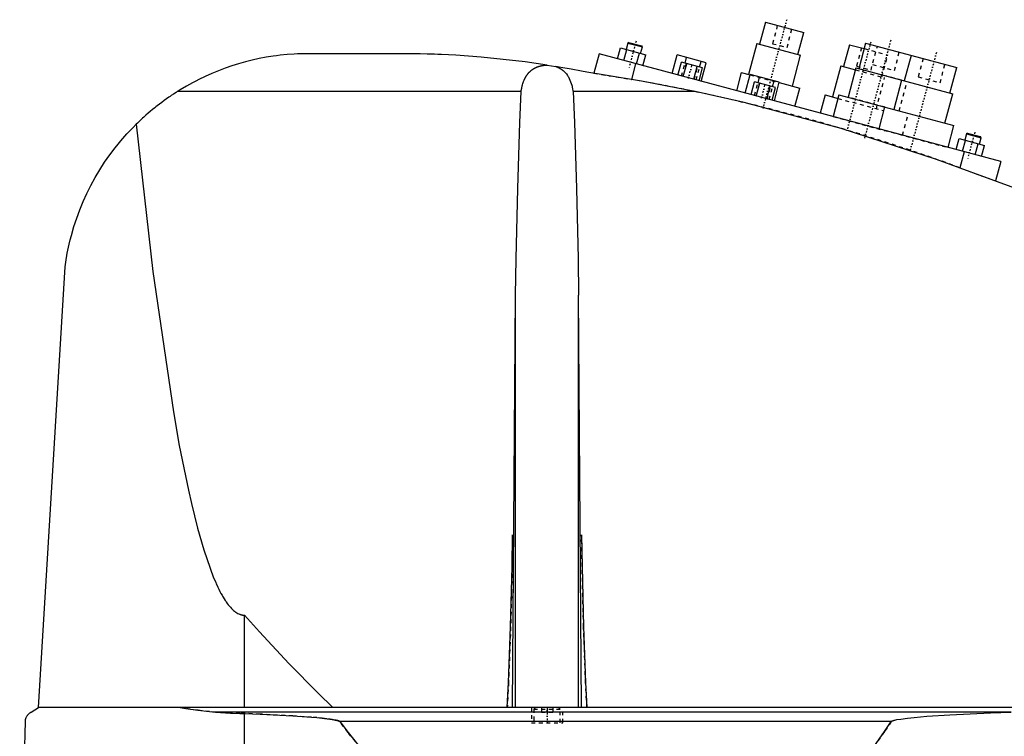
# Model space of a CAD drawing. Extents: x -139 to 702, y -104 to 484.
# Tile 4 of 6: x 300 to 561, y 69 to 259. Entities that reach past the tile are written whole.
import ezdxf

# ---------------------------------------------------------------- set-up
doc = ezdxf.new("R2010")
doc.units = 0
doc.linetypes.add('CENTER', pattern=[1.5, 0.45, -0.5, 0.05, -0.5])
doc.linetypes.add('DASHED', pattern=[2, 1, -1])
for name, color, linetype in [('AM_0', 7, 'CONTINUOUS'), ('AM_3', 7, 'DASHED'), ('AM_7', 7, 'CENTER')]:
    doc.layers.add(name, color=color, linetype=linetype)

msp = doc.modelspace()

# ---------------------------------------------------------------- linework, layer by layer
at = {"layer": 'AM_0', "color": 7, "linetype": 'CONTINUOUS'}
for p, q in [((497.76, 258.36), (496.21, 252.57)), ((497.76, 258.36), (507.9, 255.65)), ((506.35, 249.85), (507.9, 255.65)), ((461.34, 252.85), (460.89, 251.16)), ((461.65, 253.03), (461.34, 252.85)), ((461.34, 252.85), (465.21, 251.82)), ((461.65, 253.03), (465.03, 252.12)), ((495.48, 252.76), (493.28, 244.55)), ((495.48, 252.76), (507.07, 249.66)), ((524.23, 252.83), (522.42, 246.06)), ((524.23, 252.83), (548.38, 246.36)), ((458.61, 248.67), (459.39, 251.56)), ((459.39, 251.56), (466.08, 249.77)), ((460.29, 248.22), (461.06, 251.12)), ((463.63, 247.32), (464.41, 250.22)), ((464.75, 250.13), (465.21, 251.82)), ((465.21, 251.82), (465.03, 252.12)), ((519.98, 252.41), (518.42, 246.62)), ((519.98, 252.41), (523.84, 251.38)), ((405.5, 250), (374, 250)), ((453.75, 249.97), (452.38, 244.86)), ((560, 221.5), (453.75, 249.97)), ((465.3, 246.87), (466.08, 249.77)), ((473.07, 244.79), (474.39, 249.72)), ((482.11, 247.65), (474.39, 249.72)), ((474.62, 244.38), (475.53, 247.76)), ((481.11, 246.26), (475.53, 247.76)), ((476.48, 247.5), (476.89, 249.05)), ((480.34, 246.47), (480.76, 248.01)), ((480.79, 242.72), (482.11, 247.65)), ((504.87, 241.45), (507.07, 249.66)), ((536.3, 249.59), (534.49, 242.83)), ((440.04, 247.02), (442.28, 246.66)), ((463.41, 247.38), (462.3, 243.24)), ((476.02, 244), (476.93, 247.38)), ((478.81, 243.26), (479.71, 246.64)), ((480.2, 242.88), (481.11, 246.26)), ((491.35, 245.07), (490.06, 240.24)), ((491.35, 245.07), (493.68, 244.45)), ((517.7, 246.81), (515.5, 238.6)), ((517.7, 246.81), (521.56, 245.78)), ((521.69, 246.26), (519.62, 238.53)), ((521.69, 246.26), (547.29, 239.4)), ((546.56, 239.59), (548.38, 246.36)), ((492.39, 239.62), (493.71, 244.54)), ((501.43, 242.47), (493.71, 244.54)), ((493.94, 239.2), (494.85, 242.58)), ((500.43, 241.09), (494.85, 242.58)), ((495.34, 238.83), (496.24, 242.21)), ((495.8, 242.33), (496.21, 243.87)), ((499.66, 241.29), (500.08, 242.84)), ((500.11, 237.55), (501.43, 242.47)), ((501.41, 242.38), (506.81, 240.93)), ((533.77, 243.02), (531.7, 235.3)), ((433.13, 240), (342.19, 240)), ((479.16, 240), (446.87, 240)), ((498.13, 238.08), (499.03, 241.46)), ((499.52, 237.71), (500.43, 241.09)), ((505.51, 236.1), (506.81, 240.93)), ((513.57, 239.12), (512.27, 234.29)), ((513.57, 239.12), (516.95, 238.21)), ((517.21, 239.18), (515.65, 233.38)), ((517.21, 239.18), (547.63, 231.03)), ((545.22, 231.67), (547.29, 239.4)), ((529.28, 235.94), (527.73, 230.15)), ((546.08, 225.23), (547.63, 231.03)), ((548.2, 224.66), (548.98, 227.56)), ((548.98, 227.56), (555.67, 225.77)), ((549.88, 224.21), (550.65, 227.11)), ((550.93, 228.85), (550.48, 227.16)), ((551.24, 229.02), (550.93, 228.85)), ((550.93, 228.85), (554.8, 227.81)), ((551.24, 229.02), (554.62, 228.12)), ((554.34, 226.12), (554.8, 227.81)), ((554.8, 227.81), (554.62, 228.12)), ((550.34, 224.09), (549.21, 219.86)), ((553.22, 223.32), (554, 226.21)), ((554.89, 222.87), (555.67, 225.77)), ((560, 221.5), (558.62, 216.36)), ((305.5, 77.05), (312.5, 193.62)), ((430.88, 77.05), (431.67, 186.12)), ((431.67, 77.05), (431.67, 186.12)), ((449.12, 77.05), (448.33, 186.12)), ((448.33, 77.05), (448.33, 186.12)), ((360, 77.05), (360, 101.49)), ((303.5, 75.85), (305.5, 77.05)), ((697, 77.05), (305.5, 77.05)), ((562.76, 75.85), (352.3, 75.85)), ((300.5, 16.5), (302, 73.35)), ((360, 16.5), (360, 75.49)), ((531.04, 73.35), (385.14, 73.35))]:
    msp.add_line(p, q, dxfattribs=at)
for points in [[(374, 250, 0), (373.07, 249.95, 0), (371.22, 249.81, 0), (369.37, 249.62, 0), (368.44, 249.51, 0), (367.52, 249.38, 0), (365.68, 249.08, 0), (363.84, 248.73, 0), (362.01, 248.33, 0), (360.2, 247.87, 0), (358.39, 247.36, 0), (357.49, 247.09, 0), (356.6, 246.8, 0), (354.82, 246.19, 0), (353.05, 245.52, 0), (351.31, 244.8, 0), (349.59, 244.04, 0), (347.9, 243.22, 0), (347.06, 242.79, 0), (346.23, 242.36, 0), (344.59, 241.45, 0), (342.98, 240.49, 0), (342.19, 240, 0)], [(440.04, 247.02, 0), (434.21, 247.86, 0), (422.58, 249.13, 0), (415.86, 249.61, 0), (413.96, 249.72, 0), (412.06, 249.8, 0), (411.12, 249.84, 0), (410.18, 249.88, 0), (408.3, 249.94, 0), (406.43, 249.98, 0), (405.5, 250, 0)], [(433.13, 240, 0), (433.17, 240.31, 0), (433.29, 240.92, 0), (433.43, 241.53, 0), (433.51, 241.83, 0), (433.6, 242.12, 0), (433.8, 242.7, 0), (433.93, 243.02, 0), (433.97, 243.11, 0), (434.01, 243.21, 0), (434.03, 243.25, 0), (434.05, 243.3, 0), (434.09, 243.38, 0), (434.13, 243.47, 0), (434.18, 243.56, 0), (434.22, 243.65, 0), (434.27, 243.73, 0), (434.29, 243.78, 0), (434.32, 243.82, 0), (434.37, 243.9, 0), (434.42, 243.99, 0), (434.47, 244.07, 0), (434.52, 244.15, 0), (434.57, 244.23, 0), (434.6, 244.27, 0), (434.62, 244.31, 0), (434.68, 244.39, 0), (434.73, 244.47, 0), (434.79, 244.55, 0), (434.85, 244.62, 0), (434.91, 244.7, 0), (434.93, 244.74, 0), (434.96, 244.77, 0), (435.03, 244.85, 0), (435.09, 244.92, 0), (435.12, 244.95, 0), (435.15, 244.99, 0), (435.21, 245.06, 0), (435.28, 245.13, 0), (435.31, 245.16, 0), (435.34, 245.2, 0), (435.41, 245.26, 0), (435.48, 245.33, 0), (435.55, 245.39, 0), (435.62, 245.46, 0), (435.69, 245.52, 0), (435.73, 245.55, 0), (435.76, 245.58, 0), (435.84, 245.64, 0), (435.91, 245.7, 0), (435.99, 245.76, 0), (436.06, 245.81, 0), (436.14, 245.87, 0), (436.18, 245.89, 0), (436.22, 245.92, 0), (436.3, 245.97, 0), (436.38, 246.03, 0), (436.46, 246.08, 0), (436.54, 246.13, 0), (436.63, 246.18, 0), (436.67, 246.2, 0), (436.72, 246.22, 0), (436.81, 246.27, 0), (436.9, 246.32, 0), (436.99, 246.36, 0), (437.08, 246.41, 0), (437.18, 246.45, 0), (437.22, 246.47, 0), (437.27, 246.49, 0), (437.37, 246.53, 0), (437.47, 246.57, 0), (437.57, 246.6, 0), (437.67, 246.64, 0), (437.77, 246.67, 0), (437.82, 246.69, 0), (437.87, 246.71, 0), (437.97, 246.74, 0), (438.08, 246.77, 0), (438.13, 246.78, 0), (438.18, 246.79, 0), (438.29, 246.82, 0), (438.39, 246.84, 0), (438.45, 246.86, 0), (438.5, 246.87, 0), (438.6, 246.89, 0), (438.71, 246.91, 0), (438.82, 246.93, 0), (438.93, 246.94, 0), (439.03, 246.96, 0), (439.09, 246.96, 0), (439.14, 246.97, 0), (439.25, 246.98, 0), (439.35, 246.99, 0), (439.46, 247, 0), (439.57, 247.01, 0), (439.67, 247.01, 0), (439.72, 247.01, 0), (439.78, 247.02, 0), (439.88, 247.02, 0), (439.98, 247.02, 0), (440.04, 247.02, 0)], [(450.5, 245.15, 0), (449.14, 245.42, 0), (446.4, 245.94, 0), (443.66, 246.42, 0), (442.28, 246.66, 0)], [(442.28, 246.66, 0), (442.32, 246.64, 0), (442.4, 246.61, 0), (442.48, 246.59, 0), (442.52, 246.57, 0), (442.56, 246.56, 0), (442.64, 246.53, 0), (442.72, 246.49, 0), (442.79, 246.46, 0), (442.87, 246.43, 0), (442.94, 246.39, 0), (442.98, 246.38, 0), (443.02, 246.36, 0), (443.09, 246.32, 0), (443.16, 246.29, 0), (443.24, 246.25, 0), (443.31, 246.21, 0), (443.37, 246.17, 0), (443.41, 246.15, 0), (443.44, 246.13, 0), (443.51, 246.09, 0), (443.58, 246.05, 0), (443.61, 246.03, 0), (443.64, 246.01, 0), (443.71, 245.97, 0), (443.77, 245.93, 0), (443.8, 245.91, 0), (443.83, 245.89, 0), (443.89, 245.84, 0), (443.96, 245.8, 0), (444.02, 245.75, 0), (444.08, 245.71, 0), (444.14, 245.66, 0), (444.17, 245.64, 0), (444.19, 245.61, 0), (444.25, 245.57, 0), (444.31, 245.52, 0), (444.37, 245.47, 0), (444.42, 245.42, 0), (444.48, 245.37, 0), (444.51, 245.34, 0), (444.53, 245.32, 0), (444.59, 245.26, 0), (444.64, 245.21, 0), (444.82, 245.02, 0), (445.11, 244.67, 0), (445.38, 244.3, 0), (445.51, 244.11, 0), (445.63, 243.91, 0), (445.85, 243.5, 0), (446.05, 243.07, 0), (446.23, 242.63, 0), (446.39, 242.17, 0), (446.53, 241.7, 0), (446.59, 241.46, 0), (446.65, 241.22, 0), (446.75, 240.74, 0), (446.84, 240.25, 0), (446.87, 240, 0)], [(479.16, 240, 0), (474.48, 240.96, 0), (464.99, 242.76, 0), (455.36, 244.4, 0), (450.5, 245.15, 0)], [(342.19, 240, 0), (341.86, 239.79, 0), (341.22, 239.37, 0), (340.58, 238.95, 0), (340.26, 238.73, 0), (339.94, 238.51, 0), (339.31, 238.07, 0), (338.68, 237.62, 0), (338.06, 237.16, 0), (337.45, 236.7, 0), (336.84, 236.23, 0), (336.53, 235.99, 0), (336.23, 235.75, 0), (335.64, 235.26, 0), (335.04, 234.77, 0), (334.46, 234.27, 0), (333.88, 233.76, 0), (333.3, 233.25, 0), (333.02, 232.99, 0), (332.73, 232.73, 0), (332.17, 232.2, 0), (331.62, 231.66, 0), (331.34, 231.39, 0)], [(431.67, 186.12, 0), (431.81, 195.73, 0), (432.22, 214.34, 0), (432.79, 231.8, 0), (433.13, 240, 0)], [(446.87, 240, 0), (447.21, 231.8, 0), (447.78, 214.34, 0), (448.19, 195.73, 0), (448.33, 186.12, 0)], [(555.5, 217.5, 0), (543.04, 222.09, 0), (517.78, 230.27, 0), (492.11, 237.1, 0), (479.16, 240, 0)], [(312.5, 193.62, 0), (312.68, 194.85, 0), (313.09, 197.27, 0), (313.59, 199.65, 0), (313.87, 200.82, 0), (314.17, 201.98, 0), (314.84, 204.28, 0), (315.58, 206.54, 0), (316.41, 208.76, 0), (317.31, 210.94, 0), (318.29, 213.09, 0), (318.8, 214.15, 0), (319.34, 215.2, 0), (320.48, 217.28, 0), (321.68, 219.31, 0), (322.97, 221.3, 0), (324.33, 223.25, 0), (325.76, 225.15, 0), (326.51, 226.08, 0), (327.27, 227, 0), (328.85, 228.8, 0), (330.49, 230.54, 0), (331.34, 231.39, 0)], [(331.34, 231.39, 0), (335.75, 192.38, 0), (341.14, 155.29, 0), (342.72, 146.42, 0), (344.32, 138.32, 0), (345.13, 134.57, 0), (345.93, 131.02, 0), (347.56, 124.51, 0), (349.19, 118.8, 0), (350.84, 113.89, 0), (351.8, 111.41, 0), (352.08, 110.75, 0), (352.36, 110.11, 0), (352.49, 109.8, 0), (352.63, 109.5, 0), (352.91, 108.9, 0), (353.19, 108.34, 0), (353.46, 107.79, 0), (353.74, 107.26, 0), (354.02, 106.76, 0), (354.16, 106.52, 0), (354.29, 106.29, 0), (354.57, 105.83, 0), (354.85, 105.4, 0), (354.99, 105.19, 0), (355.13, 104.99, 0), (355.4, 104.6, 0), (355.68, 104.23, 0), (355.82, 104.06, 0), (355.96, 103.89, 0), (356.24, 103.57, 0), (356.52, 103.28, 0), (356.8, 103, 0), (357.07, 102.75, 0), (357.35, 102.52, 0), (357.49, 102.42, 0), (357.63, 102.32, 0), (357.91, 102.13, 0), (358.19, 101.97, 0), (358.47, 101.84, 0), (358.63, 101.77, 0), (358.68, 101.75, 0), (358.72, 101.73, 0), (358.75, 101.72, 0), (358.77, 101.72, 0), (358.82, 101.7, 0), (358.86, 101.68, 0), (358.91, 101.67, 0), (358.95, 101.65, 0), (359, 101.64, 0), (359.02, 101.63, 0), (359.05, 101.63, 0), (359.09, 101.61, 0), (359.14, 101.6, 0), (359.16, 101.6, 0), (359.19, 101.59, 0), (359.23, 101.58, 0), (359.28, 101.57, 0), (359.3, 101.56, 0), (359.33, 101.56, 0), (359.37, 101.55, 0), (359.42, 101.54, 0), (359.47, 101.53, 0), (359.51, 101.53, 0), (359.56, 101.52, 0), (359.58, 101.52, 0), (359.6, 101.52, 0), (359.65, 101.51, 0), (359.7, 101.51, 0), (359.74, 101.5, 0), (359.79, 101.5, 0), (359.84, 101.5, 0), (359.86, 101.5, 0), (359.88, 101.49, 0), (359.93, 101.49, 0), (359.98, 101.49, 0), (360, 101.49, 0)], [(598.5, 200.01, 0), (591.43, 203.15, 0), (577.17, 209.17, 0), (562.76, 214.82, 0), (555.5, 217.5, 0)], [(429.47, 77.05, 0), (429.81, 83.72, 0), (430.36, 98.37, 0), (430.75, 114.39, 0), (430.88, 122.75, 0)], [(449.12, 122.75, 0), (449.25, 114.39, 0), (449.64, 98.37, 0), (450.19, 83.72, 0), (450.53, 77.05, 0)], [(360, 101.49, 0), (363.89, 97.11, 0), (371.66, 88.72, 0), (379.43, 80.82, 0), (383.32, 77.05, 0)], [(302, 73.35, 0), (302, 73.35, 0), (302, 73.36, 0), (302, 73.37, 0), (302, 73.38, 0), (302, 73.38, 0), (302, 73.39, 0), (302, 73.4, 0), (302, 73.41, 0), (302, 73.42, 0), (302, 73.43, 0), (302, 73.43, 0), (302, 73.44, 0), (302, 73.45, 0), (302.01, 73.46, 0), (302.01, 73.47, 0), (302.01, 73.47, 0), (302.01, 73.48, 0), (302.01, 73.49, 0), (302.01, 73.49, 0), (302.01, 73.5, 0), (302.01, 73.51, 0), (302.01, 73.52, 0), (302.01, 73.54, 0), (302.02, 73.59, 0), (302.02, 73.65, 0), (302.03, 73.7, 0), (302.04, 73.74, 0), (302.05, 73.79, 0), (302.05, 73.81, 0), (302.06, 73.84, 0), (302.06, 73.88, 0), (302.07, 73.92, 0), (302.08, 73.96, 0), (302.09, 74, 0), (302.1, 74.03, 0), (302.11, 74.05, 0), (302.11, 74.07, 0), (302.12, 74.11, 0), (302.13, 74.14, 0), (302.14, 74.16, 0), (302.14, 74.17, 0), (302.16, 74.21, 0), (302.17, 74.24, 0), (302.17, 74.26, 0), (302.18, 74.27, 0), (302.19, 74.31, 0), (302.2, 74.34, 0), (302.25, 74.44, 0), (302.32, 74.61, 0), (302.4, 74.76, 0), (302.48, 74.89, 0), (302.57, 75.01, 0), (302.61, 75.06, 0), (302.65, 75.12, 0), (302.74, 75.22, 0), (302.83, 75.32, 0), (302.93, 75.42, 0), (303.02, 75.51, 0), (303.12, 75.59, 0), (303.18, 75.63, 0), (303.23, 75.67, 0), (303.33, 75.75, 0), (303.44, 75.82, 0), (303.5, 75.85, 0)], [(342.93, 77.05, 0), (344.47, 76.79, 0), (347.58, 76.34, 0), (350.72, 75.99, 0), (352.3, 75.85, 0)], [(352.3, 75.85, 0), (353.62, 75.75, 0), (356.22, 75.59, 0), (358.77, 75.5, 0), (360, 75.49, 0)], [(531.04, 73.35, 0), (531.05, 73.35, 0), (531.05, 73.36, 0), (531.06, 73.37, 0), (531.06, 73.37, 0), (531.06, 73.37, 0), (531.07, 73.38, 0), (531.07, 73.38, 0), (531.08, 73.39, 0), (531.09, 73.39, 0), (531.09, 73.4, 0), (531.09, 73.4, 0), (531.1, 73.4, 0), (531.1, 73.41, 0), (531.11, 73.41, 0), (531.13, 73.43, 0), (531.15, 73.44, 0), (531.17, 73.45, 0), (531.22, 73.48, 0), (531.26, 73.5, 0), (531.3, 73.52, 0), (531.35, 73.54, 0), (531.4, 73.56, 0), (531.42, 73.57, 0), (531.44, 73.57, 0), (531.49, 73.59, 0), (531.54, 73.61, 0), (531.69, 73.65, 0), (531.83, 73.69, 0), (531.96, 73.73, 0), (532.24, 73.79, 0), (532.52, 73.85, 0), (533.54, 74.02, 0), (535.34, 74.26, 0), (536.23, 74.36, 0), (537.11, 74.45, 0), (538.78, 74.6, 0), (540.47, 74.74, 0), (546.52, 75.14, 0), (557.28, 75.66, 0), (562.76, 75.85, 0)], [(360, 75.49, 0), (364.12, 75.31, 0), (372.73, 74.85, 0), (377.71, 74.5, 0), (379.1, 74.38, 0), (380.47, 74.24, 0), (381.15, 74.17, 0), (381.81, 74.09, 0), (383.13, 73.91, 0), (383.95, 73.76, 0), (384.18, 73.71, 0), (384.41, 73.65, 0), (384.52, 73.62, 0), (384.63, 73.59, 0), (384.76, 73.55, 0), (384.79, 73.54, 0), (384.83, 73.52, 0), (384.84, 73.52, 0), (384.86, 73.51, 0), (384.9, 73.5, 0), (384.93, 73.48, 0), (384.96, 73.47, 0), (385, 73.45, 0), (385.03, 73.43, 0), (385.05, 73.42, 0), (385.07, 73.41, 0), (385.08, 73.4, 0), (385.09, 73.39, 0), (385.09, 73.39, 0), (385.1, 73.39, 0), (385.1, 73.39, 0), (385.11, 73.38, 0), (385.11, 73.38, 0), (385.12, 73.37, 0), (385.12, 73.37, 0), (385.12, 73.37, 0), (385.13, 73.36, 0), (385.13, 73.36, 0), (385.13, 73.36, 0), (385.14, 73.35, 0), (385.14, 73.35, 0)], [(385.14, 73.35, 0), (387.39, 70.43, 0), (391.88, 64.83, 0), (396.37, 59.53, 0), (398.61, 56.99, 0), (400.86, 54.53, 0), (405.35, 49.84, 0), (409.84, 45.46, 0), (414.33, 41.38, 0), (418.83, 37.61, 0), (423.32, 34.15, 0), (425.56, 32.53, 0), (427.81, 30.99, 0), (432.3, 28.14, 0), (436.8, 25.59, 0), (441.29, 23.35, 0), (445.78, 21.42, 0), (450.27, 19.79, 0), (452.52, 19.09, 0), (454.77, 18.47, 0), (459.26, 17.45, 0), (463.75, 16.74, 0), (466, 16.5, 0)], [(466, 16.5, 0), (467.81, 17, 0), (471.42, 18.17, 0), (475.04, 19.6, 0), (476.84, 20.41, 0), (478.65, 21.27, 0), (482.26, 23.19, 0), (485.88, 25.36, 0), (489.49, 27.78, 0), (493.11, 30.44, 0), (496.72, 33.35, 0), (498.53, 34.9, 0), (500.33, 36.51, 0), (503.95, 39.92, 0), (507.56, 43.57, 0), (511.17, 47.47, 0), (514.79, 51.62, 0), (518.4, 56.02, 0), (520.21, 58.31, 0), (522.01, 60.66, 0), (525.62, 65.55, 0), (529.24, 70.69, 0), (531.04, 73.35, 0)]]:
    msp.add_polyline3d(points, dxfattribs=at)
at = {"layer": 'AM_3', "color": 6, "linetype": 'DASHED'}
for p, q in [((500.9, 257.52), (499.6, 252.69)), ((503.47, 251.66), (504.76, 256.49)), ((499.6, 252.69), (503.47, 251.66)), ((523.12, 251.57), (521.82, 246.74)), ((523.84, 251.38), (530.12, 249.69)), ((525.68, 245.71), (527.37, 251.98)), ((531.87, 245.6), (533.16, 250.43)), ((475.57, 244.12), (476.48, 247.5)), ((528.57, 243.9), (530.12, 249.69)), ((539.44, 248.75), (538.15, 243.92)), ((452.38, 244.86), (462.3, 243.24)), ((476.82, 247.41), (475.92, 244.03)), ((478.91, 243.23), (479.82, 246.61)), ((479.44, 243.09), (480.34, 246.47)), ((521.56, 245.78), (529.29, 243.7)), ((521.82, 246.74), (525.68, 245.71)), ((533.77, 243.02), (522.42, 246.06)), ((526.07, 247.15), (531.87, 245.6)), ((543.94, 242.37), (545.24, 247.2)), ((493.68, 244.45), (501.41, 242.38)), ((494.89, 238.95), (495.8, 242.33)), ((496.14, 242.23), (495.23, 238.85)), ((527.09, 235.49), (529.29, 243.7)), ((533.14, 234.91), (535.21, 242.63)), ((538.15, 243.92), (543.94, 242.37)), ((498.23, 238.05), (499.13, 241.43)), ((498.76, 237.91), (499.66, 241.29)), ((516.95, 238.21), (529.02, 234.98)), ((529.28, 235.94), (519.62, 238.53)), ((515.65, 233.38), (546.08, 225.23)), ((534.01, 228.47), (535.56, 234.26)), ((549.21, 219.86), (558.62, 216.36)), ((435.85, 77.05), (435.85, 73.05)), ((436.9, 77.05), (436.5, 76.65)), ((436.5, 76.65), (436.5, 73.05)), ((436.5, 76.65), (443.5, 76.65)), ((438.5, 77.05), (438.5, 75.8)), ((438.5, 75.8), (441.5, 75.8)), ((440, 77.05), (440, 75.8)), ((441.5, 77.05), (441.5, 75.8)), ((443.5, 76.65), (443.1, 77.05)), ((443.5, 73.05), (443.5, 76.65)), ((444.15, 73.05), (444.15, 77.05)), ((435.85, 73.05), (444.15, 73.05))]:
    msp.add_line(p, q, dxfattribs=at)
for points in [[(430.88, 122.75, 0), (430.75, 114.39, 0), (430.36, 98.37, 0), (429.81, 83.72, 0), (429.47, 77.05, 0)], [(450.53, 77.05, 0), (450.19, 83.72, 0), (449.64, 98.37, 0), (449.25, 114.39, 0), (449.12, 122.75, 0)], [(352.3, 75.85, 0), (350.72, 75.99, 0), (347.58, 76.34, 0), (344.47, 76.79, 0), (342.93, 77.05, 0)], [(360, 75.49, 0), (358.77, 75.5, 0), (356.22, 75.59, 0), (353.62, 75.75, 0), (352.3, 75.85, 0)], [(385.14, 73.35, 0), (385.14, 73.35, 0), (385.13, 73.36, 0), (385.13, 73.36, 0), (385.13, 73.36, 0), (385.12, 73.37, 0), (385.12, 73.37, 0), (385.12, 73.37, 0), (385.11, 73.38, 0), (385.11, 73.38, 0), (385.1, 73.39, 0), (385.1, 73.39, 0), (385.09, 73.39, 0), (385.09, 73.39, 0), (385.08, 73.4, 0), (385.07, 73.41, 0), (385.05, 73.42, 0), (385.03, 73.43, 0), (385, 73.45, 0), (384.96, 73.47, 0), (384.93, 73.48, 0), (384.9, 73.5, 0), (384.86, 73.51, 0), (384.84, 73.52, 0), (384.83, 73.52, 0), (384.79, 73.54, 0), (384.76, 73.55, 0), (384.63, 73.59, 0), (384.52, 73.62, 0), (384.41, 73.65, 0), (384.18, 73.71, 0), (383.95, 73.76, 0), (383.13, 73.91, 0), (381.81, 74.09, 0), (381.15, 74.17, 0), (380.47, 74.24, 0), (379.1, 74.38, 0), (377.71, 74.5, 0), (372.73, 74.85, 0), (364.12, 75.31, 0), (360, 75.49, 0)], [(466, 16.5, 0), (463.75, 16.74, 0), (459.26, 17.45, 0), (454.77, 18.47, 0), (452.52, 19.09, 0), (450.27, 19.79, 0), (445.78, 21.42, 0), (441.29, 23.35, 0), (436.8, 25.59, 0), (432.3, 28.14, 0), (427.81, 30.99, 0), (425.56, 32.53, 0), (423.32, 34.15, 0), (418.83, 37.61, 0), (414.33, 41.38, 0), (409.84, 45.46, 0), (405.35, 49.84, 0), (400.86, 54.53, 0), (398.61, 56.99, 0), (396.37, 59.53, 0), (391.88, 64.83, 0), (387.39, 70.43, 0), (385.14, 73.35, 0)], [(531.04, 73.35, 0), (529.24, 70.69, 0), (525.62, 65.55, 0), (522.01, 60.66, 0), (520.21, 58.31, 0), (518.4, 56.02, 0), (514.79, 51.62, 0), (511.17, 47.47, 0), (507.56, 43.57, 0), (503.95, 39.92, 0), (500.33, 36.51, 0), (498.53, 34.9, 0), (496.72, 33.35, 0), (493.11, 30.44, 0), (489.49, 27.78, 0), (485.88, 25.36, 0), (482.26, 23.19, 0), (478.65, 21.27, 0), (476.84, 20.41, 0), (475.04, 19.6, 0), (471.42, 18.17, 0), (467.81, 17, 0), (466, 16.5, 0)]]:
    msp.add_polyline3d(points, dxfattribs=at)
msp.add_arc((376.43, -249.33), 500, 69.7837, 80.111, dxfattribs=at)
at = {"layer": 'AM_7', "color": 4, "linetype": 'CENTER'}
for p, q in [((503.37, 259.04), (496.98, 235.15)), ((463.54, 253.32), (461.67, 246.34)), ((525.59, 253.08), (519.19, 229.2)), ((530.9, 253.58), (523.9, 227.44)), ((542.97, 250.35), (535.97, 224.21)), ((477.37, 243.46), (478.36, 247.18)), ((496.69, 238.28), (497.68, 242)), ((553.13, 229.31), (551.26, 222.34)), ((440, 77.25), (440, 72.85))]:
    msp.add_line(p, q, dxfattribs=at)

doc.saveas('drawing.dxf')
